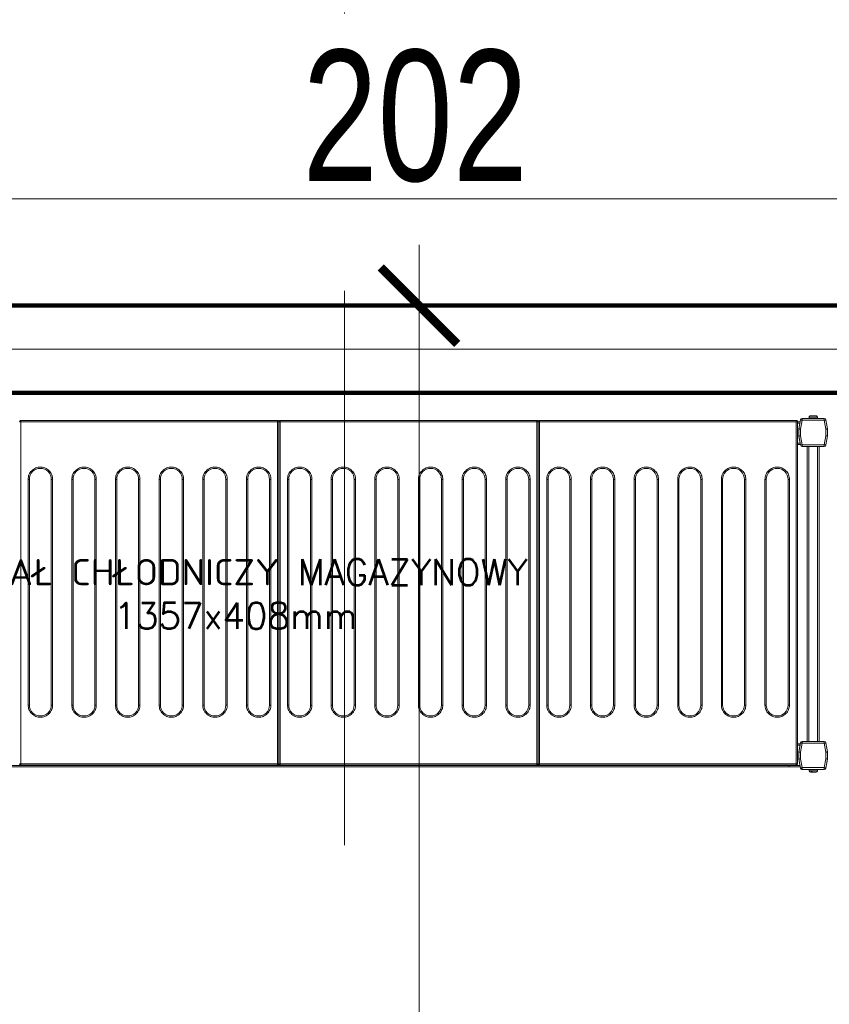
# Model space of a CAD drawing. Header units: millimetres. Extents: x -13532 to 2392, y -5241 to 5322.
# Tile 180 of 256: x -11322 to -11229, y 2353 to 2466. Entities that reach past the tile are written whole.
import ezdxf

# ---------------------------------------------------------------- set-up
doc = ezdxf.new("R2010")
doc.units = ezdxf.units.MM
doc.linetypes.add('KRESKAKROPKA2', pattern=[12.7, 6.35, -3.175, 0, -3.175])
doc.layers.get('0').update_dxf_attribs({"lineweight": 9, "true_color": 0x939393})
doc.layers.get('Defpoints').update_dxf_attribs({"true_color": 0xdae6d4})
for name, color, linetype, lineweight, true_color in [('a___wymiary', 7, 'Continuous', 5, 0x666666), ('batting - AGP1', 7, 'Continuous', 5, 0xadadad), ('Komory', 7, 'Continuous', 9, 0xcfcfcf), ('Meble - AGP1', 7, 'Continuous', 15, 0x999999), ('OSI', 7, 'KRESKAKROPKA2', 5, 0x7f7f7f), ('Regały', 7, 'Continuous', 9, 0xcfcfcf), ('WYMIARY - AGP1', 7, 'Continuous', 5, 0x716d5a)]:
    doc.layers.add(name, color=color, linetype=linetype, lineweight=lineweight, true_color=true_color)
doc.layers.add('cz-sr', color=150, linetype='Continuous', lineweight=15)
doc.styles.add('ARIAL NARROW', font='ARIALN.TTF', dxfattribs={"width": 0.9})
doc.styles.add('RomanS', font='simplex.shx')
doc.linetypes.add('BATTING', pattern='A,0.0001,-0.1,[134,ltypeshp.shx,S=0.1,R=0,X=-0.1,Y=0],-0.2,[134,ltypeshp.shx,S=0.1,R=180,X=0.1,Y=0],-0.1', length=0.4001)
doc.dimstyles.new('wymiary agp1', dxfattribs={"dimtxt": 15, "dimasz": 5, "dimexe": 5, "dimexo": 5, "dimgap": 1.8, "dimtad": 1, "dimdec": 3, "dimrnd": 0.5, "dimdsep": 46, "dimtxsty": 'ARIAL NARROW', "dimblk": 'znacznik', "dimcen": 1.5, "dimse1": 1, "dimse2": 1, "dimclrd": 256, "dimclre": 256, "dimazin": 0, "dimtfac": 1, "dimtdec": 3, "dimtmove": 1, "dimatfit": 3, "dimldrblk": 'znacznik', "dimfxl": 1000, "dimfxlon": 1, "dimlwd": -1, "dimarcsym": 0})

# ---------------------------------------------------------------- blocks, each defined once
blk = doc.blocks.new('*U385')
at = {"const_width": 0.5}
blk.add_lwpolyline([(140, 190), (140, 200), (200, 200), (200, 0), (0, 0), (0, 200), (60, 200), (60, 190), (10, 190), (10, 10), (190, 10), (190, 190)], close=True, dxfattribs=at)
at = {"layer": 'batting - AGP1', "linetype": 'BATTING', "ltscale": 11}
blk.add_lwpolyline([(60, 195), (5, 195), (5, 5), (195, 5), (195, 195), (140, 195)], dxfattribs=at)
blk = doc.blocks.new('*U387')
at = {"layer": 'Meble - AGP1', "lineweight": 15}
for p, q in [((43.28, -0.67), (43.13, -0.67)), ((72.68, -0.52), (43.28, -0.52)), ((43.28, -0.52), (43.28, -0.52)), ((43.28, -0.52), (43.28, -0.67)), ((72.68, -0.67), (43.28, -0.67)), ((43.28, -0.67), (43.28, -39.87)), ((72.68, -0.52), (72.68, -0.52)), ((72.68, -0.67), (72.68, -0.52)), ((72.83, -0.67), (72.68, -0.67)), ((72.68, -39.87), (72.68, -0.67)), ((72.83, -0.67), (72.83, -39.87)), ((72.98, -0.67), (72.83, -0.67)), ((102.38, -0.52), (72.98, -0.52)), ((72.98, -0.52), (72.98, -0.52)), ((72.98, -0.52), (72.98, -0.67)), ((102.38, -0.67), (72.98, -0.67)), ((72.98, -0.67), (72.98, -39.87)), ((102.38, -0.52), (102.38, -0.52)), ((102.38, -0.67), (102.38, -0.52)), ((102.53, -0.67), (102.38, -0.67)), ((102.38, -39.87), (102.38, -0.67)), ((102.53, -39.87), (102.53, -0.67)), ((102.68, -0.67), (102.53, -0.67)), ((102.68, -0.52), (102.68, -0.52)), ((132.08, -0.52), (102.68, -0.52)), ((102.68, -0.52), (102.68, -0.67)), ((132.08, -0.67), (102.68, -0.67)), ((102.68, -0.67), (102.68, -39.87)), ((132.08, -0.52), (132.08, -0.52)), ((132.08, -0.67), (132.08, -0.52)), ((132.23, -0.67), (132.08, -0.67)), ((132.08, -39.87), (132.08, -0.67)), ((132.23, -39.87), (132.23, -0.67)), ((132.23, -0.68), (132.53, -0.68)), ((132.23, -0.82), (132.5, -0.82)), ((132.57, -0.47), (132.39, -1.48)), ((132.76, -0.5), (132.58, -1.52)), ((132.76, -0.3), (132.76, -0.5)), ((135.29, -0.3), (132.76, -0.3)), ((135.29, -0.5), (132.76, -0.5)), ((133.56, -0.12), (133.55, -0.12)), ((133.55, -0.15), (133.55, -0.3)), ((134.5, -0.15), (133.55, -0.15)), ((134.5, -0.12), (134.49, -0.12)), ((134.5, -0.3), (134.5, -0.15)), ((135.29, -0.5), (135.29, -0.3)), ((135.47, -1.52), (135.29, -0.5)), ((135.66, -1.48), (135.48, -0.47)), ((135.48, -0.47), (135.67, -1.5)), ((132.38, -1.5), (132.39, -1.48)), ((132.38, -1.52), (132.38, -1.5)), ((132.58, -1.52), (132.38, -1.52)), ((132.38, -1.52), (132.38, -2.3)), ((132.58, -1.52), (132.58, -2.28)), ((135.47, -2.28), (135.47, -1.52)), ((135.67, -1.52), (135.47, -1.52)), ((135.67, -1.5), (135.67, -2.3)), ((135.67, -2.3), (135.67, -1.52)), ((132.23, -3.12), (132.52, -3.12)), ((132.23, -3.28), (132.54, -3.28)), ((132.38, -2.38), (132.38, -2.3)), ((132.38, -2.3), (132.57, -3.33)), ((132.52, -3.12), (132.38, -2.38)), ((132.58, -2.28), (132.76, -3.3)), ((132.76, -3.3), (135.29, -3.3)), ((132.76, -3.3), (132.76, -3.5)), ((135.29, -3.3), (135.47, -2.28)), ((135.29, -3.5), (135.29, -3.3)), ((135.48, -3.33), (135.67, -2.3)), ((135.67, -2.3), (135.48, -3.33)), ((132.76, -3.5), (135.29, -3.5)), ((133.32, -37.29), (133.32, -3.5)), ((133.52, -37.29), (133.52, -3.5)), ((134.52, -37.29), (134.52, -3.5)), ((134.72, -37.29), (134.72, -3.5)), ((44.1, -33.12), (44.1, -7.27)), ((44.1, -7.27), (44.25, -7.27)), ((44.25, -33.12), (44.25, -7.27)), ((46.75, -7.27), (46.75, -33.12)), ((46.75, -7.27), (46.9, -7.27)), ((46.9, -7.27), (46.9, -33.12)), ((49.1, -33.12), (49.1, -7.27)), ((49.1, -7.27), (49.25, -7.27)), ((49.25, -33.12), (49.25, -7.27)), ((51.75, -7.27), (51.75, -33.12)), ((51.75, -7.27), (51.9, -7.27)), ((51.9, -7.27), (51.9, -33.12)), ((54.1, -33.12), (54.1, -7.27)), ((54.1, -7.27), (54.25, -7.27)), ((54.25, -33.12), (54.25, -7.27)), ((56.75, -7.27), (56.75, -33.12)), ((56.75, -7.27), (56.9, -7.27)), ((56.9, -7.27), (56.9, -33.12)), ((59.1, -33.12), (59.1, -7.27)), ((59.1, -7.27), (59.25, -7.27)), ((59.25, -33.12), (59.25, -7.27)), ((61.75, -7.27), (61.75, -33.12)), ((61.75, -7.27), (61.9, -7.27)), ((61.9, -7.27), (61.9, -33.12)), ((64.1, -33.12), (64.1, -7.27)), ((64.1, -7.27), (64.25, -7.27)), ((64.25, -33.12), (64.25, -7.27)), ((66.75, -7.27), (66.75, -33.12)), ((66.75, -7.27), (66.9, -7.27)), ((66.9, -7.27), (66.9, -33.12)), ((69.1, -33.12), (69.1, -7.27)), ((69.1, -7.27), (69.25, -7.27)), ((69.25, -33.12), (69.25, -7.27)), ((71.75, -7.27), (71.75, -33.12)), ((71.75, -7.27), (71.9, -7.27)), ((71.9, -7.27), (71.9, -33.12)), ((73.8, -33.12), (73.8, -7.27)), ((73.8, -7.27), (73.95, -7.27)), ((73.95, -33.12), (73.95, -7.27)), ((76.45, -7.27), (76.45, -33.12)), ((76.45, -7.27), (76.6, -7.27)), ((76.6, -7.27), (76.6, -33.12)), ((78.8, -33.12), (78.8, -7.27)), ((78.8, -7.27), (78.95, -7.27)), ((78.95, -33.12), (78.95, -7.27)), ((81.45, -7.27), (81.45, -33.12)), ((81.45, -7.27), (81.6, -7.27)), ((81.6, -7.27), (81.6, -33.12)), ((83.8, -33.12), (83.8, -7.27)), ((83.8, -7.27), (83.95, -7.27)), ((83.95, -33.12), (83.95, -7.27)), ((86.45, -7.27), (86.45, -33.12)), ((86.45, -7.27), (86.6, -7.27)), ((86.6, -7.27), (86.6, -33.12)), ((88.8, -33.12), (88.8, -7.27)), ((88.8, -7.27), (88.95, -7.27)), ((88.95, -33.12), (88.95, -7.27)), ((91.45, -7.27), (91.45, -33.12)), ((91.45, -7.27), (91.6, -7.27)), ((91.6, -7.27), (91.6, -33.12)), ((93.8, -33.12), (93.8, -7.27)), ((93.8, -7.27), (93.95, -7.27)), ((93.95, -33.12), (93.95, -7.27)), ((96.45, -7.27), (96.45, -33.12)), ((96.45, -7.27), (96.6, -7.27)), ((96.6, -7.27), (96.6, -33.12)), ((98.8, -33.12), (98.8, -7.27)), ((98.8, -7.27), (98.95, -7.27)), ((98.95, -33.12), (98.95, -7.27)), ((101.45, -7.27), (101.45, -33.12)), ((101.45, -7.27), (101.6, -7.27)), ((101.6, -7.27), (101.6, -33.12)), ((103.5, -33.12), (103.5, -7.27)), ((103.5, -7.27), (103.65, -7.27)), ((103.65, -33.12), (103.65, -7.27)), ((106.15, -7.27), (106.15, -33.12)), ((106.15, -7.27), (106.3, -7.27)), ((106.3, -7.27), (106.3, -33.12)), ((108.5, -33.12), (108.5, -7.27)), ((108.5, -7.27), (108.65, -7.27)), ((108.65, -33.12), (108.65, -7.27)), ((111.15, -7.27), (111.15, -33.12)), ((111.15, -7.27), (111.3, -7.27)), ((111.3, -7.27), (111.3, -33.12)), ((113.5, -33.12), (113.5, -7.27)), ((113.5, -7.27), (113.65, -7.27)), ((113.65, -33.12), (113.65, -7.27)), ((116.15, -7.27), (116.15, -33.12)), ((116.15, -7.27), (116.3, -7.27)), ((116.3, -7.27), (116.3, -33.12)), ((118.5, -33.12), (118.5, -7.27)), ((118.5, -7.27), (118.65, -7.27)), ((118.65, -33.12), (118.65, -7.27)), ((121.15, -7.27), (121.15, -33.12)), ((121.15, -7.27), (121.3, -7.27)), ((121.3, -7.27), (121.3, -33.12)), ((123.5, -33.12), (123.5, -7.27)), ((123.5, -7.27), (123.65, -7.27)), ((123.65, -33.12), (123.65, -7.27)), ((126.15, -7.27), (126.15, -33.12)), ((126.15, -7.27), (126.3, -7.27)), ((126.3, -7.27), (126.3, -33.12)), ((128.5, -33.12), (128.5, -7.27)), ((128.5, -7.27), (128.65, -7.27)), ((128.65, -33.12), (128.65, -7.27)), ((131.15, -7.27), (131.15, -33.12)), ((131.15, -7.27), (131.3, -7.27)), ((131.3, -7.27), (131.3, -33.12)), ((44.1, -33.12), (44.25, -33.12)), ((46.9, -33.12), (46.75, -33.12)), ((49.1, -33.12), (49.25, -33.12)), ((51.9, -33.12), (51.75, -33.12)), ((54.1, -33.12), (54.25, -33.12)), ((56.9, -33.12), (56.75, -33.12)), ((59.1, -33.12), (59.25, -33.12)), ((61.9, -33.12), (61.75, -33.12)), ((64.1, -33.12), (64.25, -33.12)), ((66.9, -33.12), (66.75, -33.12)), ((69.1, -33.12), (69.25, -33.12)), ((71.9, -33.12), (71.75, -33.12)), ((73.8, -33.12), (73.95, -33.12)), ((76.6, -33.12), (76.45, -33.12)), ((78.8, -33.12), (78.95, -33.12)), ((81.6, -33.12), (81.45, -33.12)), ((83.8, -33.12), (83.95, -33.12)), ((86.6, -33.12), (86.45, -33.12)), ((88.8, -33.12), (88.95, -33.12)), ((91.6, -33.12), (91.45, -33.12)), ((93.8, -33.12), (93.95, -33.12)), ((96.6, -33.12), (96.45, -33.12)), ((98.8, -33.12), (98.95, -33.12)), ((101.6, -33.12), (101.45, -33.12)), ((103.5, -33.12), (103.65, -33.12)), ((106.3, -33.12), (106.15, -33.12)), ((108.5, -33.12), (108.65, -33.12)), ((111.3, -33.12), (111.15, -33.12)), ((113.5, -33.12), (113.65, -33.12)), ((116.3, -33.12), (116.15, -33.12)), ((118.5, -33.12), (118.65, -33.12)), ((121.3, -33.12), (121.15, -33.12)), ((123.5, -33.12), (123.65, -33.12)), ((126.3, -33.12), (126.15, -33.12)), ((128.5, -33.12), (128.65, -33.12)), ((131.3, -33.12), (131.15, -33.12)), ((132.23, -37.58), (132.54, -37.58)), ((132.23, -37.73), (132.52, -37.73)), ((132.38, -38.48), (132.52, -37.73)), ((132.57, -37.46), (132.39, -38.47)), ((132.76, -37.49), (132.58, -38.51)), ((132.76, -37.29), (132.76, -37.49)), ((135.29, -37.29), (132.76, -37.29)), ((135.29, -37.49), (132.76, -37.49)), ((135.29, -37.49), (135.29, -37.29)), ((135.47, -38.51), (135.29, -37.49)), ((135.66, -38.47), (135.48, -37.46)), ((132.38, -38.5), (132.38, -38.48)), ((132.38, -38.5), (132.38, -38.51)), ((132.38, -38.5), (132.38, -38.5)), ((132.38, -38.51), (132.38, -39.29)), ((132.58, -38.51), (132.38, -38.51)), ((132.38, -39.29), (132.57, -40.33)), ((132.38, -39.29), (132.38, -39.3)), ((132.38, -39.3), (132.57, -40.33)), ((132.58, -38.51), (132.58, -39.27)), ((132.58, -39.27), (132.76, -40.29)), ((135.29, -40.29), (135.47, -39.27)), ((135.47, -39.27), (135.47, -38.51)), ((135.67, -38.51), (135.47, -38.51)), ((135.48, -40.33), (135.67, -39.29)), ((135.48, -40.33), (135.67, -39.3)), ((135.67, -39.3), (135.67, -38.5)), ((135.67, -38.5), (135.67, -38.5)), ((135.67, -39.29), (135.67, -38.51)), ((131.28, -40.03), (4.38, -40.03)), ((131.28, -40.18), (4.38, -40.18)), ((43.13, -39.87), (43.28, -39.87)), ((43.28, -39.87), (72.68, -39.87)), ((43.28, -39.97), (43.28, -39.87)), ((43.28, -40.02), (43.28, -39.97)), ((43.28, -40.02), (72.68, -40.02)), ((72.68, -39.87), (72.83, -39.87)), ((72.68, -39.87), (72.68, -39.97)), ((72.68, -39.97), (72.68, -40.02)), ((72.83, -39.87), (72.98, -39.87)), ((72.98, -39.87), (102.38, -39.87)), ((72.98, -39.97), (72.98, -39.87)), ((72.98, -40.02), (72.98, -39.97)), ((72.98, -40.02), (102.38, -40.02)), ((102.38, -39.87), (102.38, -39.97)), ((102.38, -39.87), (102.53, -39.87)), ((102.38, -39.97), (102.38, -40.02)), ((102.53, -39.87), (102.68, -39.87)), ((102.68, -39.87), (132.08, -39.87)), ((102.68, -39.97), (102.68, -39.87)), ((102.68, -40.02), (102.68, -39.97)), ((102.68, -40.02), (132.08, -40.02)), ((131.28, -40.02), (131.28, -40.03)), ((131.28, -40.03), (131.28, -40.18)), ((131.28, -40.03), (132.51, -40.03)), ((131.28, -40.18), (132.54, -40.18)), ((132.08, -39.87), (132.08, -39.97)), ((132.08, -39.87), (132.23, -39.87)), ((132.08, -39.97), (132.08, -40.02)), ((132.76, -40.29), (135.29, -40.29)), ((132.76, -40.29), (132.76, -40.49)), ((132.76, -40.49), (135.29, -40.49)), ((132.76, -40.5), (135.29, -40.5)), ((133.55, -40.5), (133.55, -40.65)), ((134.5, -40.65), (134.5, -40.5)), ((135.29, -40.49), (135.29, -40.29)), ((133.55, -40.65), (134.5, -40.65)), ((133.79, -40.68), (133.9, -40.68)), ((133.94, -40.8), (133.85, -40.8))]:
    blk.add_line(p, q, dxfattribs=at)
at = {"layer": 'Meble - AGP1', "lineweight": 15, "flags": 128}
for points in [[(132.76, -0.5), (132.72, -0.49), (132.69, -0.49), (132.65, -0.48), (132.62, -0.48), (132.6, -0.47), (132.58, -0.47), (132.57, -0.47), (132.57, -0.47)], [(135.48, -0.47), (135.48, -0.47), (135.47, -0.47), (135.45, -0.47), (135.43, -0.48), (135.4, -0.48), (135.36, -0.49), (135.33, -0.49), (135.29, -0.5)], [(132.39, -1.48), (132.39, -1.48), (132.4, -1.49), (132.42, -1.49), (132.44, -1.49), (132.47, -1.5), (132.51, -1.5), (132.54, -1.51), (132.58, -1.52)], [(135.47, -1.52), (135.5, -1.51), (135.54, -1.5), (135.58, -1.5), (135.61, -1.49), (135.63, -1.49), (135.65, -1.49), (135.66, -1.48), (135.66, -1.48)], [(132.58, -2.28), (132.54, -2.29), (132.51, -2.29), (132.47, -2.29), (132.44, -2.29), (132.42, -2.3), (132.4, -2.3), (132.39, -2.3), (132.38, -2.3)], [(132.54, -3.28), (132.54, -3.27), (132.54, -3.26), (132.54, -3.25), (132.53, -3.23), (132.53, -3.21), (132.53, -3.18), (132.52, -3.15), (132.52, -3.12)], [(132.57, -3.33), (132.57, -3.33), (132.58, -3.33), (132.6, -3.33), (132.62, -3.32), (132.65, -3.32), (132.69, -3.31), (132.72, -3.31), (132.76, -3.3)], [(135.29, -3.3), (135.33, -3.31), (135.36, -3.31), (135.4, -3.32), (135.43, -3.32), (135.45, -3.33), (135.47, -3.33), (135.48, -3.33), (135.48, -3.33)], [(135.67, -2.3), (135.66, -2.3), (135.65, -2.3), (135.64, -2.3), (135.62, -2.3), (135.59, -2.29), (135.57, -2.29), (135.53, -2.29), (135.5, -2.29), (135.47, -2.28)], [(132.52, -37.73), (132.52, -37.7), (132.53, -37.67), (132.53, -37.64), (132.53, -37.62), (132.54, -37.6), (132.54, -37.59), (132.54, -37.58), (132.54, -37.58)], [(132.76, -37.49), (132.72, -37.48), (132.69, -37.48), (132.65, -37.47), (132.62, -37.47), (132.6, -37.46), (132.58, -37.46), (132.57, -37.46), (132.57, -37.46)], [(135.48, -37.46), (135.48, -37.46), (135.47, -37.46), (135.45, -37.46), (135.43, -37.47), (135.4, -37.47), (135.36, -37.48), (135.33, -37.48), (135.29, -37.49)], [(132.58, -39.27), (132.54, -39.28), (132.51, -39.28), (132.47, -39.28), (132.44, -39.29), (132.42, -39.29), (132.4, -39.29), (132.39, -39.29), (132.38, -39.29)], [(132.39, -38.47), (132.39, -38.47), (132.4, -38.48), (132.42, -38.48), (132.44, -38.48), (132.47, -38.49), (132.51, -38.5), (132.54, -38.5), (132.58, -38.51)], [(135.47, -38.51), (135.5, -38.5), (135.54, -38.5), (135.58, -38.49), (135.61, -38.48), (135.63, -38.48), (135.65, -38.48), (135.66, -38.47), (135.66, -38.47)], [(135.67, -39.29), (135.66, -39.29), (135.65, -39.29), (135.64, -39.29), (135.62, -39.29), (135.59, -39.29), (135.57, -39.28), (135.53, -39.28), (135.5, -39.28), (135.47, -39.27)], [(132.57, -40.33), (132.57, -40.33), (132.58, -40.32), (132.6, -40.32), (132.62, -40.32), (132.65, -40.31), (132.69, -40.3), (132.72, -40.3), (132.76, -40.29)], [(135.29, -40.29), (135.33, -40.3), (135.36, -40.3), (135.4, -40.31), (135.43, -40.32), (135.45, -40.32), (135.47, -40.32), (135.48, -40.33), (135.48, -40.33)]]:
    blk.add_lwpolyline(points, dxfattribs=at)
at = {"layer": 'Meble - AGP1', "lineweight": 15}
for centre, radius, start, end in [((132.76, -0.5), 0.2, 90, 170), ((133.7, -0.15), 0.15, 168.463, 180), ((134.35, -0.15), 0.15, 0, 11.537), ((135.29, -0.5), 0.2, 10, 90), ((135.29, -0.5), 0.2, 10, 90), ((132.58, -1.52), 0.2, 170, 180), ((135.47, -1.52), 0.2, 0, 10), ((132.76, -3.3), 0.2, 190, 270), ((135.29, -3.3), 0.2, 270, 350), ((45.5, -7.27), 1.25, 0, 180), ((50.5, -7.27), 1.25, 0, 180), ((55.5, -7.27), 1.25, 0, 180), ((60.5, -7.27), 1.25, 0, 180), ((65.5, -7.27), 1.25, 0, 180), ((70.5, -7.27), 1.25, 0, 180), ((75.2, -7.27), 1.25, 0, 180), ((80.2, -7.27), 1.25, 0, 180), ((85.2, -7.27), 1.25, 0, 180), ((90.2, -7.27), 1.25, 0, 180), ((95.2, -7.27), 1.25, 0, 180), ((100.2, -7.27), 1.25, 0, 180), ((104.9, -7.27), 1.25, 0, 180), ((109.9, -7.27), 1.25, 0, 180), ((114.9, -7.27), 1.25, 0, 180), ((119.9, -7.27), 1.25, 0, 180), ((124.9, -7.27), 1.25, 0, 180), ((129.9, -7.27), 1.25, 0, 180), ((45.5, -33.12), 1.25, 180, 0), ((50.5, -33.12), 1.25, 180, 0), ((55.5, -33.12), 1.25, 180, 0), ((60.5, -33.12), 1.25, 180, 0), ((65.5, -33.12), 1.25, 180, 0), ((70.5, -33.12), 1.25, 180, 0), ((75.2, -33.12), 1.25, 180, 0), ((80.2, -33.12), 1.25, 180, 0), ((85.2, -33.12), 1.25, 180, 0), ((90.2, -33.12), 1.25, 180, 0), ((95.2, -33.12), 1.25, 180, 0), ((100.2, -33.12), 1.25, 180, 0), ((104.9, -33.12), 1.25, 180, 0), ((109.9, -33.12), 1.25, 180, 0), ((114.9, -33.12), 1.25, 180, 0), ((119.9, -33.12), 1.25, 180, 0), ((124.9, -33.12), 1.25, 180, 0), ((129.9, -33.12), 1.25, 180, 0), ((132.76, -37.49), 0.2, 90, 170), ((135.29, -37.49), 0.2, 10, 90), ((132.58, -38.51), 0.2, 170, 180), ((135.47, -38.51), 0.2, 0, 10), ((43.28, -39.87), 0.15, 180, 270), ((72.68, -39.87), 0.15, 270, 0), ((72.98, -39.87), 0.15, 180, 270), ((102.38, -39.87), 0.15, 270, 0), ((102.68, -39.87), 0.15, 180, 270), ((132.08, -39.87), 0.15, 270, 0), ((132.76, -40.29), 0.2, 190, 270), ((132.76, -40.3), 0.2, 190, 270), ((135.29, -40.29), 0.2, 270, 350), ((135.29, -40.3), 0.2, 270, 350), ((133.7, -40.65), 0.15, 180, 270), ((134.35, -40.65), 0.15, 270, 0)]:
    blk.add_arc(centre, radius, start, end, dxfattribs=at)
for points, knots in [([(133.71, 0), (133.69, 0), (133.65, -0.01), (133.61, -0.03), (133.57, -0.07), (133.56, -0.1), (133.56, -0.12)], [0, 0, 0, 0, 0.250223, 0.50055, 0.748156, 1, 1, 1, 1]), ([(134.34, 0), (134.33, 0), (134.31, 0), (134.24, 0), (134.14, 0), (134.02, 0), (133.91, 0), (133.81, 0), (133.74, 0), (133.72, 0), (133.71, 0)], [0, 0, 0, 0, 0.1211745, 0.2500031, 0.378819, 0.5000066, 0.621181, 0.7499969, 0.8788255, 1, 1, 1, 1]), ([(134.49, -0.12), (134.49, -0.1), (134.48, -0.07), (134.44, -0.03), (134.4, -0.01), (134.36, 0), (134.34, 0)], [0, 0, 0, 0, 0.243658, 0.487269, 0.73199, 1, 1, 1, 1]), ([(43.28, -0.52), (43.27, -0.52), (43.25, -0.52), (43.22, -0.53), (43.2, -0.55), (43.17, -0.57), (43.14, -0.61), (43.14, -0.65), (43.13, -0.67)], [0, 0, 0, 0, 0.1307696, 0.2600246, 0.3879723, 0.5145698, 0.761734, 1, 1, 1, 1]), ([(72.83, -0.67), (72.83, -0.65), (72.83, -0.61), (72.8, -0.57), (72.77, -0.55), (72.74, -0.53), (72.71, -0.52), (72.69, -0.52), (72.68, -0.52)], [0, 0, 0, 0, 0.238266, 0.485414, 0.61202, 0.739978, 0.869219, 1, 1, 1, 1]), ([(72.98, -0.52), (72.97, -0.52), (72.95, -0.52), (72.92, -0.53), (72.9, -0.55), (72.87, -0.57), (72.84, -0.61), (72.84, -0.65), (72.83, -0.67)], [0, 0, 0, 0, 0.130781, 0.260022, 0.38798, 0.514586, 0.761734, 1, 1, 1, 1]), ([(102.53, -0.67), (102.53, -0.65), (102.53, -0.61), (102.5, -0.57), (102.47, -0.55), (102.44, -0.53), (102.41, -0.52), (102.39, -0.52), (102.38, -0.52)], [0, 0, 0, 0, 0.238259, 0.485419, 0.612024, 0.73998, 0.86922, 1, 1, 1, 1]), ([(102.68, -0.52), (102.67, -0.52), (102.65, -0.52), (102.62, -0.53), (102.6, -0.55), (102.57, -0.57), (102.54, -0.61), (102.54, -0.65), (102.53, -0.67)], [0, 0, 0, 0, 0.130782, 0.260025, 0.387961, 0.514568, 0.761732, 1, 1, 1, 1]), ([(132.23, -0.67), (132.23, -0.65), (132.23, -0.61), (132.2, -0.57), (132.17, -0.55), (132.14, -0.53), (132.11, -0.52), (132.09, -0.52), (132.08, -0.52)], [0, 0, 0, 0, 0.238265, 0.485413, 0.612019, 0.739954, 0.86922, 1, 1, 1, 1]), ([(44.1, -7.27), (44.11, -7.18), (44.12, -7), (44.19, -6.74), (44.32, -6.49), (44.51, -6.27), (44.73, -6.09), (44.98, -5.96), (45.24, -5.88), (45.5, -5.86), (45.76, -5.88), (46.03, -5.96), (46.28, -6.09), (46.5, -6.27), (46.68, -6.49), (46.81, -6.74), (46.89, -7), (46.9, -7.18), (46.9, -7.27)], [0, 0, 0, 0, 0.058258, 0.120006, 0.18432, 0.25, 0.31568, 0.379995, 0.441742, 0.5, 0.558258, 0.620006, 0.68432, 0.75, 0.81568, 0.879994, 0.941742, 1, 1, 1, 1]), ([(49.1, -7.27), (49.11, -7.18), (49.12, -7), (49.19, -6.74), (49.32, -6.49), (49.51, -6.27), (49.73, -6.09), (49.98, -5.96), (50.24, -5.88), (50.5, -5.86), (50.76, -5.88), (51.03, -5.96), (51.28, -6.09), (51.5, -6.27), (51.68, -6.49), (51.81, -6.74), (51.89, -7), (51.9, -7.18), (51.9, -7.27)], [0, 0, 0, 0, 0.058258, 0.120006, 0.18432, 0.25, 0.31568, 0.379994, 0.441742, 0.5, 0.558258, 0.620005, 0.68432, 0.75, 0.81568, 0.879994, 0.941742, 1, 1, 1, 1]), ([(54.1, -7.27), (54.11, -7.18), (54.12, -7), (54.19, -6.74), (54.32, -6.49), (54.51, -6.27), (54.73, -6.09), (54.98, -5.96), (55.24, -5.88), (55.5, -5.86), (55.76, -5.88), (56.03, -5.96), (56.28, -6.09), (56.5, -6.27), (56.68, -6.49), (56.81, -6.74), (56.89, -7), (56.9, -7.18), (56.9, -7.27)], [0, 0, 0, 0, 0.058258, 0.120006, 0.18432, 0.25, 0.31568, 0.379994, 0.441742, 0.5, 0.558258, 0.620006, 0.68432, 0.75, 0.81568, 0.879994, 0.941742, 1, 1, 1, 1]), ([(59.1, -7.27), (59.11, -7.18), (59.12, -7), (59.19, -6.74), (59.32, -6.49), (59.51, -6.27), (59.73, -6.09), (59.98, -5.96), (60.24, -5.88), (60.5, -5.86), (60.76, -5.88), (61.03, -5.96), (61.28, -6.09), (61.5, -6.27), (61.68, -6.49), (61.81, -6.74), (61.89, -7), (61.9, -7.18), (61.9, -7.27)], [0, 0, 0, 0, 0.058258, 0.120006, 0.18432, 0.25, 0.31568, 0.379995, 0.441742, 0.5, 0.558258, 0.620005, 0.68432, 0.75, 0.81568, 0.879994, 0.941742, 1, 1, 1, 1]), ([(64.1, -7.27), (64.11, -7.18), (64.12, -7), (64.19, -6.74), (64.32, -6.49), (64.51, -6.27), (64.73, -6.09), (64.98, -5.96), (65.24, -5.88), (65.5, -5.86), (65.76, -5.88), (66.03, -5.96), (66.28, -6.09), (66.5, -6.27), (66.68, -6.49), (66.81, -6.74), (66.89, -7), (66.9, -7.18), (66.9, -7.27)], [0, 0, 0, 0, 0.058258, 0.120006, 0.184321, 0.25, 0.31568, 0.379995, 0.441741, 0.5, 0.558258, 0.620006, 0.68432, 0.75, 0.815679, 0.879994, 0.941742, 1, 1, 1, 1]), ([(69.1, -7.27), (69.11, -7.18), (69.12, -7), (69.19, -6.74), (69.32, -6.49), (69.51, -6.27), (69.73, -6.09), (69.98, -5.96), (70.24, -5.88), (70.5, -5.86), (70.76, -5.88), (71.03, -5.96), (71.28, -6.09), (71.5, -6.27), (71.68, -6.49), (71.81, -6.74), (71.89, -7), (71.9, -7.18), (71.9, -7.27)], [0, 0, 0, 0, 0.058258, 0.120006, 0.18432, 0.25, 0.31568, 0.379994, 0.441742, 0.5, 0.558259, 0.620005, 0.68432, 0.75, 0.81568, 0.879994, 0.941742, 1, 1, 1, 1]), ([(73.8, -7.27), (73.81, -7.18), (73.82, -7), (73.89, -6.74), (74.02, -6.49), (74.21, -6.27), (74.43, -6.09), (74.68, -5.96), (74.94, -5.88), (75.2, -5.86), (75.46, -5.88), (75.73, -5.96), (75.98, -6.09), (76.2, -6.27), (76.38, -6.49), (76.51, -6.74), (76.59, -7), (76.6, -7.18), (76.6, -7.27)], [0, 0, 0, 0, 0.058258, 0.120006, 0.184321, 0.25, 0.31568, 0.379995, 0.441741, 0.5, 0.558259, 0.620005, 0.68432, 0.75, 0.815679, 0.879994, 0.941742, 1, 1, 1, 1]), ([(78.8, -7.27), (78.81, -7.18), (78.82, -7), (78.89, -6.74), (79.02, -6.49), (79.21, -6.27), (79.43, -6.09), (79.68, -5.96), (79.94, -5.88), (80.2, -5.86), (80.46, -5.88), (80.73, -5.96), (80.98, -6.09), (81.2, -6.27), (81.38, -6.49), (81.51, -6.74), (81.59, -7), (81.6, -7.18), (81.6, -7.27)], [0, 0, 0, 0, 0.058258, 0.120006, 0.18432, 0.25, 0.31568, 0.379994, 0.441742, 0.5, 0.558257, 0.620005, 0.68432, 0.75, 0.81568, 0.879994, 0.941742, 1, 1, 1, 1]), ([(83.8, -7.27), (83.81, -7.18), (83.82, -7), (83.89, -6.74), (84.02, -6.49), (84.21, -6.27), (84.43, -6.09), (84.68, -5.96), (84.94, -5.88), (85.2, -5.86), (85.46, -5.88), (85.73, -5.96), (85.98, -6.09), (86.2, -6.27), (86.38, -6.49), (86.51, -6.74), (86.59, -7), (86.6, -7.18), (86.6, -7.27)], [0, 0, 0, 0, 0.058258, 0.120006, 0.18432, 0.25, 0.315679, 0.379994, 0.441742, 0.500001, 0.558258, 0.620006, 0.68432, 0.75, 0.81568, 0.879994, 0.941742, 1, 1, 1, 1]), ([(88.8, -7.27), (88.81, -7.18), (88.82, -7), (88.89, -6.74), (89.02, -6.49), (89.21, -6.27), (89.43, -6.09), (89.68, -5.96), (89.94, -5.88), (90.2, -5.86), (90.46, -5.88), (90.73, -5.96), (90.98, -6.09), (91.2, -6.27), (91.38, -6.49), (91.51, -6.74), (91.59, -7), (91.6, -7.18), (91.6, -7.27)], [0, 0, 0, 0, 0.058258, 0.120006, 0.18432, 0.25, 0.31568, 0.379994, 0.441742, 0.499999, 0.558258, 0.620006, 0.684321, 0.75, 0.81568, 0.879994, 0.941742, 1, 1, 1, 1]), ([(93.8, -7.27), (93.81, -7.18), (93.82, -7), (93.89, -6.74), (94.02, -6.49), (94.21, -6.27), (94.43, -6.09), (94.68, -5.96), (94.94, -5.88), (95.2, -5.86), (95.46, -5.88), (95.73, -5.96), (95.98, -6.09), (96.2, -6.27), (96.38, -6.49), (96.51, -6.74), (96.59, -7), (96.6, -7.18), (96.6, -7.27)], [0, 0, 0, 0, 0.058258, 0.120006, 0.18432, 0.25, 0.31568, 0.379995, 0.441743, 0.5, 0.558258, 0.620006, 0.68432, 0.75, 0.81568, 0.879994, 0.941742, 1, 1, 1, 1]), ([(98.8, -7.27), (98.81, -7.18), (98.82, -7), (98.89, -6.74), (99.02, -6.49), (99.21, -6.27), (99.43, -6.09), (99.68, -5.96), (99.94, -5.88), (100.2, -5.86), (100.46, -5.88), (100.73, -5.96), (100.98, -6.09), (101.2, -6.27), (101.38, -6.49), (101.51, -6.74), (101.59, -7), (101.6, -7.18), (101.6, -7.27)], [0, 0, 0, 0, 0.058258, 0.120006, 0.184321, 0.25, 0.31568, 0.379995, 0.441741, 0.5, 0.558259, 0.620005, 0.68432, 0.75, 0.815679, 0.879994, 0.941742, 1, 1, 1, 1]), ([(103.5, -7.27), (103.51, -7.18), (103.52, -7), (103.59, -6.74), (103.72, -6.49), (103.91, -6.27), (104.13, -6.09), (104.38, -5.96), (104.64, -5.88), (104.9, -5.86), (105.16, -5.88), (105.43, -5.96), (105.68, -6.09), (105.9, -6.27), (106.08, -6.49), (106.21, -6.74), (106.29, -7), (106.3, -7.18), (106.3, -7.27)], [0, 0, 0, 0, 0.058258, 0.120006, 0.18432, 0.25, 0.31568, 0.379995, 0.441741, 0.5, 0.558258, 0.620006, 0.68432, 0.75, 0.81568, 0.879994, 0.941742, 1, 1, 1, 1]), ([(108.5, -7.27), (108.51, -7.18), (108.52, -7), (108.59, -6.74), (108.72, -6.49), (108.91, -6.27), (109.13, -6.09), (109.38, -5.96), (109.64, -5.88), (109.9, -5.86), (110.16, -5.88), (110.43, -5.96), (110.68, -6.09), (110.9, -6.27), (111.08, -6.49), (111.21, -6.74), (111.29, -7), (111.3, -7.18), (111.3, -7.27)], [0, 0, 0, 0, 0.058258, 0.120006, 0.184321, 0.25, 0.31568, 0.379994, 0.441742, 0.5, 0.558259, 0.620005, 0.68432, 0.75, 0.815679, 0.879994, 0.941742, 1, 1, 1, 1]), ([(113.5, -7.27), (113.51, -7.18), (113.52, -7), (113.59, -6.74), (113.72, -6.49), (113.91, -6.27), (114.13, -6.09), (114.38, -5.96), (114.64, -5.88), (114.9, -5.86), (115.16, -5.88), (115.43, -5.96), (115.68, -6.09), (115.9, -6.27), (116.08, -6.49), (116.21, -6.74), (116.29, -7), (116.3, -7.18), (116.3, -7.27)], [0, 0, 0, 0, 0.058258, 0.120006, 0.18432, 0.249999, 0.31568, 0.379994, 0.441743, 0.499999, 0.558258, 0.620007, 0.68432, 0.749999, 0.815681, 0.879994, 0.941742, 1, 1, 1, 1]), ([(118.5, -7.27), (118.51, -7.18), (118.52, -7), (118.59, -6.74), (118.72, -6.49), (118.91, -6.27), (119.13, -6.09), (119.38, -5.96), (119.64, -5.88), (119.9, -5.86), (120.16, -5.88), (120.43, -5.96), (120.68, -6.09), (120.9, -6.27), (121.08, -6.49), (121.21, -6.74), (121.29, -7), (121.3, -7.18), (121.3, -7.27)], [0, 0, 0, 0, 0.058258, 0.120006, 0.184321, 0.25, 0.315679, 0.379995, 0.441742, 0.5, 0.558259, 0.620005, 0.684319, 0.75, 0.81568, 0.879994, 0.941742, 1, 1, 1, 1]), ([(123.5, -7.27), (123.51, -7.18), (123.52, -7), (123.59, -6.74), (123.72, -6.49), (123.91, -6.27), (124.13, -6.09), (124.38, -5.96), (124.64, -5.88), (124.9, -5.86), (125.16, -5.88), (125.43, -5.96), (125.68, -6.09), (125.9, -6.27), (126.08, -6.49), (126.21, -6.74), (126.29, -7), (126.3, -7.18), (126.3, -7.27)], [0, 0, 0, 0, 0.058258, 0.120006, 0.18432, 0.25, 0.315681, 0.379995, 0.441741, 0.5, 0.558258, 0.620005, 0.684321, 0.75, 0.815679, 0.879994, 0.941742, 1, 1, 1, 1]), ([(128.5, -7.27), (128.51, -7.18), (128.52, -7), (128.59, -6.74), (128.72, -6.49), (128.91, -6.27), (129.13, -6.09), (129.38, -5.96), (129.64, -5.88), (129.9, -5.86), (130.16, -5.88), (130.43, -5.96), (130.68, -6.09), (130.9, -6.27), (131.08, -6.49), (131.21, -6.74), (131.29, -7), (131.3, -7.18), (131.3, -7.27)], [0, 0, 0, 0, 0.058258, 0.120006, 0.18432, 0.250001, 0.31568, 0.379993, 0.441743, 0.500001, 0.558257, 0.620006, 0.68432, 0.750001, 0.81568, 0.879994, 0.941742, 1, 1, 1, 1]), ([(46.9, -33.12), (46.9, -33.2), (46.89, -33.38), (46.81, -33.64), (46.68, -33.89), (46.5, -34.11), (46.28, -34.29), (46.03, -34.42), (45.76, -34.5), (45.5, -34.52), (45.24, -34.5), (44.98, -34.42), (44.73, -34.29), (44.51, -34.11), (44.32, -33.89), (44.19, -33.64), (44.12, -33.38), (44.11, -33.2), (44.1, -33.12)], [0, 0, 0, 0, 0.058258, 0.120006, 0.18432, 0.25, 0.31568, 0.379994, 0.441742, 0.5, 0.558258, 0.620005, 0.684321, 0.75, 0.81568, 0.879995, 0.941742, 1, 1, 1, 1]), ([(51.9, -33.12), (51.9, -33.2), (51.89, -33.38), (51.81, -33.64), (51.68, -33.89), (51.5, -34.11), (51.28, -34.29), (51.03, -34.42), (50.76, -34.5), (50.5, -34.52), (50.24, -34.5), (49.98, -34.42), (49.73, -34.29), (49.51, -34.11), (49.32, -33.89), (49.19, -33.64), (49.12, -33.38), (49.11, -33.2), (49.1, -33.12)], [0, 0, 0, 0, 0.058258, 0.120005, 0.18432, 0.25, 0.315679, 0.379995, 0.441742, 0.5, 0.558258, 0.620006, 0.68432, 0.75, 0.81568, 0.879994, 0.941742, 1, 1, 1, 1]), ([(56.9, -33.12), (56.9, -33.2), (56.89, -33.38), (56.81, -33.64), (56.68, -33.89), (56.5, -34.11), (56.28, -34.29), (56.03, -34.42), (55.76, -34.5), (55.5, -34.52), (55.24, -34.5), (54.98, -34.42), (54.73, -34.29), (54.51, -34.11), (54.32, -33.89), (54.19, -33.64), (54.12, -33.38), (54.11, -33.2), (54.1, -33.12)], [0, 0, 0, 0, 0.058258, 0.120006, 0.18432, 0.25, 0.31568, 0.379994, 0.441742, 0.5, 0.558258, 0.620006, 0.68432, 0.75, 0.81568, 0.879994, 0.941742, 1, 1, 1, 1]), ([(61.9, -33.12), (61.9, -33.2), (61.89, -33.38), (61.81, -33.64), (61.68, -33.89), (61.5, -34.11), (61.28, -34.29), (61.03, -34.42), (60.76, -34.5), (60.5, -34.52), (60.24, -34.5), (59.98, -34.42), (59.73, -34.29), (59.51, -34.11), (59.32, -33.89), (59.19, -33.64), (59.12, -33.38), (59.11, -33.2), (59.1, -33.12)], [0, 0, 0, 0, 0.058258, 0.120005, 0.18432, 0.25, 0.315679, 0.379995, 0.441742, 0.5, 0.558258, 0.620005, 0.68432, 0.75, 0.81568, 0.879994, 0.941742, 1, 1, 1, 1]), ([(66.9, -33.12), (66.9, -33.2), (66.89, -33.38), (66.81, -33.64), (66.68, -33.89), (66.5, -34.11), (66.28, -34.29), (66.03, -34.42), (65.76, -34.5), (65.5, -34.52), (65.24, -34.5), (64.98, -34.42), (64.73, -34.29), (64.51, -34.11), (64.32, -33.89), (64.19, -33.64), (64.12, -33.38), (64.11, -33.2), (64.1, -33.12)], [0, 0, 0, 0, 0.058258, 0.120005, 0.184321, 0.25, 0.31568, 0.379994, 0.441742, 0.5, 0.558259, 0.620005, 0.68432, 0.75, 0.815679, 0.879995, 0.941742, 1, 1, 1, 1]), ([(71.9, -33.12), (71.9, -33.2), (71.89, -33.38), (71.81, -33.64), (71.68, -33.89), (71.5, -34.11), (71.28, -34.29), (71.03, -34.42), (70.76, -34.5), (70.5, -34.52), (70.24, -34.5), (69.98, -34.42), (69.73, -34.29), (69.51, -34.11), (69.32, -33.89), (69.19, -33.64), (69.12, -33.38), (69.11, -33.2), (69.1, -33.12)], [0, 0, 0, 0, 0.058258, 0.120006, 0.18432, 0.25, 0.31568, 0.379995, 0.441741, 0.5, 0.558258, 0.620006, 0.68432, 0.75, 0.81568, 0.879995, 0.941742, 1, 1, 1, 1]), ([(76.6, -33.12), (76.6, -33.2), (76.59, -33.38), (76.51, -33.64), (76.38, -33.89), (76.2, -34.11), (75.98, -34.29), (75.73, -34.42), (75.46, -34.5), (75.2, -34.52), (74.94, -34.5), (74.68, -34.42), (74.43, -34.29), (74.21, -34.11), (74.02, -33.89), (73.89, -33.64), (73.82, -33.38), (73.81, -33.2), (73.8, -33.12)], [0, 0, 0, 0, 0.058258, 0.120005, 0.184321, 0.25, 0.31568, 0.379995, 0.441742, 0.5, 0.558258, 0.620005, 0.68432, 0.75, 0.815679, 0.879995, 0.941742, 1, 1, 1, 1]), ([(81.6, -33.12), (81.6, -33.2), (81.59, -33.38), (81.51, -33.64), (81.38, -33.89), (81.2, -34.11), (80.98, -34.29), (80.73, -34.42), (80.46, -34.5), (80.2, -34.52), (79.94, -34.5), (79.68, -34.42), (79.43, -34.29), (79.21, -34.11), (79.02, -33.89), (78.89, -33.64), (78.82, -33.38), (78.81, -33.2), (78.8, -33.12)], [0, 0, 0, 0, 0.058258, 0.120006, 0.18432, 0.25, 0.31568, 0.379995, 0.441743, 0.5, 0.558258, 0.620006, 0.68432, 0.75, 0.81568, 0.879995, 0.941742, 1, 1, 1, 1]), ([(86.6, -33.12), (86.6, -33.2), (86.59, -33.38), (86.51, -33.64), (86.38, -33.89), (86.2, -34.11), (85.98, -34.29), (85.73, -34.42), (85.46, -34.5), (85.2, -34.52), (84.94, -34.5), (84.68, -34.42), (84.43, -34.29), (84.21, -34.11), (84.02, -33.89), (83.89, -33.64), (83.82, -33.38), (83.81, -33.2), (83.8, -33.12)], [0, 0, 0, 0, 0.058258, 0.120006, 0.18432, 0.25, 0.315679, 0.379994, 0.441742, 0.499999, 0.558258, 0.620006, 0.684321, 0.75, 0.81568, 0.879995, 0.941742, 1, 1, 1, 1]), ([(91.6, -33.12), (91.6, -33.2), (91.59, -33.38), (91.51, -33.64), (91.38, -33.89), (91.2, -34.11), (90.98, -34.29), (90.73, -34.42), (90.46, -34.5), (90.2, -34.52), (89.94, -34.5), (89.68, -34.42), (89.43, -34.29), (89.21, -34.11), (89.02, -33.89), (88.89, -33.64), (88.82, -33.38), (88.81, -33.2), (88.8, -33.12)], [0, 0, 0, 0, 0.058258, 0.120005, 0.18432, 0.25, 0.315679, 0.379994, 0.441742, 0.500001, 0.558258, 0.620006, 0.684321, 0.75, 0.81568, 0.879994, 0.941742, 1, 1, 1, 1]), ([(96.6, -33.12), (96.6, -33.2), (96.59, -33.38), (96.51, -33.64), (96.38, -33.89), (96.2, -34.11), (95.98, -34.29), (95.73, -34.42), (95.46, -34.5), (95.2, -34.52), (94.94, -34.5), (94.68, -34.42), (94.43, -34.29), (94.21, -34.11), (94.02, -33.89), (93.89, -33.64), (93.82, -33.38), (93.81, -33.2), (93.8, -33.12)], [0, 0, 0, 0, 0.058258, 0.120005, 0.18432, 0.25, 0.31568, 0.379994, 0.441742, 0.5, 0.558257, 0.620005, 0.68432, 0.75, 0.81568, 0.879994, 0.941742, 1, 1, 1, 1]), ([(101.6, -33.12), (101.6, -33.2), (101.59, -33.38), (101.51, -33.64), (101.38, -33.89), (101.2, -34.11), (100.98, -34.29), (100.73, -34.42), (100.46, -34.5), (100.2, -34.52), (99.94, -34.5), (99.68, -34.42), (99.43, -34.29), (99.21, -34.11), (99.02, -33.89), (98.89, -33.64), (98.82, -33.38), (98.81, -33.2), (98.8, -33.12)], [0, 0, 0, 0, 0.058258, 0.120005, 0.184321, 0.25, 0.31568, 0.379995, 0.441742, 0.5, 0.558258, 0.620005, 0.68432, 0.75, 0.815679, 0.879995, 0.941742, 1, 1, 1, 1]), ([(106.3, -33.12), (106.3, -33.2), (106.29, -33.38), (106.21, -33.64), (106.08, -33.89), (105.9, -34.11), (105.68, -34.29), (105.43, -34.42), (105.16, -34.5), (104.9, -34.52), (104.64, -34.5), (104.38, -34.42), (104.13, -34.29), (103.91, -34.11), (103.72, -33.89), (103.59, -33.64), (103.52, -33.38), (103.51, -33.2), (103.5, -33.12)], [0, 0, 0, 0, 0.058258, 0.120005, 0.18432, 0.25, 0.31568, 0.379994, 0.441742, 0.5, 0.558259, 0.620005, 0.68432, 0.75, 0.81568, 0.879994, 0.941742, 1, 1, 1, 1]), ([(111.3, -33.12), (111.3, -33.2), (111.29, -33.38), (111.21, -33.64), (111.08, -33.89), (110.9, -34.11), (110.68, -34.29), (110.43, -34.42), (110.16, -34.5), (109.9, -34.52), (109.64, -34.5), (109.38, -34.42), (109.13, -34.29), (108.91, -34.11), (108.72, -33.89), (108.59, -33.64), (108.52, -33.38), (108.51, -33.2), (108.5, -33.12)], [0, 0, 0, 0, 0.058258, 0.120005, 0.184321, 0.25, 0.31568, 0.379995, 0.441741, 0.5, 0.558258, 0.620006, 0.68432, 0.75, 0.815679, 0.879995, 0.941742, 1, 1, 1, 1]), ([(116.3, -33.12), (116.3, -33.2), (116.29, -33.38), (116.21, -33.64), (116.08, -33.89), (115.9, -34.11), (115.68, -34.29), (115.43, -34.42), (115.16, -34.5), (114.9, -34.52), (114.64, -34.5), (114.38, -34.42), (114.13, -34.29), (113.91, -34.11), (113.72, -33.89), (113.59, -33.64), (113.52, -33.38), (113.51, -33.2), (113.5, -33.12)], [0, 0, 0, 0, 0.058258, 0.1200056, 0.1843196, 0.2500006, 0.3156793, 0.3799932, 0.4417424, 0.5000009, 0.5582567, 0.6200059, 0.6843198, 0.7500006, 0.8156799, 0.8799939, 0.9417422, 1, 1, 1, 1]), ([(121.3, -33.12), (121.3, -33.2), (121.29, -33.38), (121.21, -33.64), (121.08, -33.89), (120.9, -34.11), (120.68, -34.29), (120.43, -34.42), (120.16, -34.5), (119.9, -34.52), (119.64, -34.5), (119.38, -34.42), (119.13, -34.29), (118.91, -34.11), (118.72, -33.89), (118.59, -33.64), (118.52, -33.38), (118.51, -33.2), (118.5, -33.12)], [0, 0, 0, 0, 0.058258, 0.120005, 0.184321, 0.25, 0.315681, 0.379995, 0.441741, 0.5, 0.558258, 0.620005, 0.684321, 0.75, 0.815679, 0.879994, 0.941742, 1, 1, 1, 1]), ([(126.3, -33.12), (126.3, -33.2), (126.29, -33.38), (126.21, -33.64), (126.08, -33.89), (125.9, -34.11), (125.68, -34.29), (125.43, -34.42), (125.16, -34.5), (124.9, -34.52), (124.64, -34.5), (124.38, -34.42), (124.13, -34.29), (123.91, -34.11), (123.72, -33.89), (123.59, -33.64), (123.52, -33.38), (123.51, -33.2), (123.5, -33.12)], [0, 0, 0, 0, 0.058258, 0.120006, 0.184321, 0.25, 0.315679, 0.379995, 0.441742, 0.5, 0.558259, 0.620005, 0.684319, 0.75, 0.815679, 0.879995, 0.941742, 1, 1, 1, 1]), ([(131.3, -33.12), (131.3, -33.2), (131.29, -33.38), (131.21, -33.64), (131.08, -33.89), (130.9, -34.11), (130.68, -34.29), (130.43, -34.42), (130.16, -34.5), (129.9, -34.52), (129.64, -34.5), (129.38, -34.42), (129.13, -34.29), (128.91, -34.11), (128.72, -33.89), (128.59, -33.64), (128.52, -33.38), (128.51, -33.2), (128.5, -33.12)], [0, 0, 0, 0, 0.058258, 0.120006, 0.18432, 0.249999, 0.31568, 0.379994, 0.441743, 0.499999, 0.558257, 0.620007, 0.684321, 0.749999, 0.81568, 0.879994, 0.941742, 1, 1, 1, 1]), ([(133.74, -40.8), (133.75, -40.8), (133.77, -40.8), (133.82, -40.8), (133.85, -40.8)], [0, 0, 0, 0, 0.311906, 1, 1, 1, 1]), ([(133.85, -40.8), (133.84, -40.8), (133.83, -40.79), (133.81, -40.77), (133.8, -40.73), (133.79, -40.7), (133.79, -40.68)], [0, 0, 0, 0, 0.25022, 0.500539, 0.748158, 1, 1, 1, 1]), ([(133.9, -40.68), (133.9, -40.7), (133.91, -40.73), (133.92, -40.77), (133.94, -40.79), (133.95, -40.8), (133.96, -40.8)], [0, 0, 0, 0, 0.243636, 0.487267, 0.731983, 1, 1, 1, 1]), ([(133.96, -40.8), (133.99, -40.8), (134.07, -40.8), (134.18, -40.8), (134.27, -40.8), (134.33, -40.8), (134.35, -40.8), (134.35, -40.8), (134.35, -40.8)], [0, 0, 0, 0, 0.188938, 0.389806, 0.590685, 0.77963, 0.968581, 1, 1, 1, 1])]:
    blk.add_open_spline(points, degree=3, knots=knots, dxfattribs=at)
at = {"layer": 'Meble - AGP1', "insert": (67.85, -20.4), "char_height": 3, "width": 135.7, "attachment_point": 5, "style": 'RomanS'}
blk.add_mtext('REGAŁ CHŁODNICZY MAGAZYNOWY\\P1357x408mm', dxfattribs=at)
blk = doc.blocks.new('znacznik')
at = {"layer": 'a___wymiary'}
for p, q in [((0, 1.394), (0, -1.394)), ((1.394, 0), (-1.394, 0))]:
    blk.add_line(p, q, dxfattribs=at)
at = {"layer": 'a___wymiary', "const_width": 0.2}
blk.add_lwpolyline([(0.876, 0.876), (-0.876, -0.876)], dxfattribs=at)
blk = doc.blocks.new('*D524')
at = {"layer": 'Defpoints', "color": 0}
for p in [(-11175.23, 2445.06), (-11377.23, 2414), (-11175.23, 2414)]:
    blk.add_point(p, dxfattribs=at)
at = {"layer": 'WYMIARY - AGP1'}
blk.add_line((-11372.23, 2445.06), (-11180.23, 2445.06), dxfattribs=at)
at = {"layer": 'WYMIARY - AGP1', "xscale": 5, "yscale": 5, "zscale": 5, "rotation": 180}
blk.add_blockref('znacznik', (-11377.23, 2445.06), dxfattribs=at)
at = {"layer": 'WYMIARY - AGP1', "xscale": 5, "yscale": 5, "zscale": 5}
blk.add_blockref('znacznik', (-11175.23, 2445.06), dxfattribs=at)
at = {"layer": 'WYMIARY - AGP1', "color": 18, "true_color": 0x000000, "insert": (-11276.23, 2454.52), "char_height": 15, "attachment_point": 5, "style": 'ARIAL NARROW'}
blk.add_mtext('202', dxfattribs=at)
blk = doc.blocks.new('*D579')
at = {"layer": 'Defpoints', "color": 0}
for p in [(-11417.37, 2582.85), (-11229.03, 2582.85), (-11377.23, 2432.85)]:
    blk.add_point(p, dxfattribs=at)
at = {"layer": 'WYMIARY - AGP1'}
blk.add_line((-11417.37, 2437.85), (-11417.37, 2577.85), dxfattribs=at)
at = {"layer": 'WYMIARY - AGP1', "xscale": 5, "yscale": 5, "zscale": 5}
for p, rotation in [((-11417.37, 2582.85), 90), ((-11417.37, 2432.85), 270)]:
    blk.add_blockref('znacznik', p, dxfattribs=dict(at, rotation=rotation))
at = {"layer": 'WYMIARY - AGP1', "color": 18, "true_color": 0x000000, "insert": (-11426.82, 2499.49), "char_height": 15, "attachment_point": 5, "rotation": 90, "style": 'ARIAL NARROW'}
blk.add_mtext('150', dxfattribs=at)
blk = doc.blocks.new('*D591')
at = {"layer": 'Defpoints', "color": 0}
for p in [(-11275.8, 2432.85), (-11175.23, 2432.85), (-11251.29, 2042.85)]:
    blk.add_point(p, dxfattribs=at)
at = {"layer": 'WYMIARY - AGP1'}
blk.add_line((-11275.8, 2047.85), (-11275.8, 2427.85), dxfattribs=at)
at = {"layer": 'WYMIARY - AGP1', "xscale": 5, "yscale": 5, "zscale": 5}
for p, rotation in [((-11275.8, 2432.85), 90), ((-11275.8, 2042.85), 270)]:
    blk.add_blockref('znacznik', p, dxfattribs=dict(at, rotation=rotation))
at = {"layer": 'WYMIARY - AGP1', "color": 18, "true_color": 0x000000, "insert": (-11285.25, 2237.85), "char_height": 15, "attachment_point": 5, "rotation": 90, "style": 'ARIAL NARROW'}
blk.add_mtext('390', dxfattribs=at)
blk = doc.blocks.new('osi')
at = {"layer": 'OSI', "ltscale": 10}
blk.add_line((-11284.44, 845.85), (-11284.44, 3158.85), dxfattribs=at)

msp = doc.modelspace()

# ---------------------------------------------------------------- block references
at = {"layer": 'cz-sr'}
msp.add_blockref('osi', (0.0999, 0), dxfattribs=at)
at = {"layer": 'Komory', "xscale": -1, "rotation": 89.99999999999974}
msp.add_blockref('*U385', (-11177.2342, 2432.8545), dxfattribs=at)
at = {"layer": 'Regały', "linetype": 'Continuous', "lineweight": 5}
msp.add_blockref('*U387', (-11364.6718, 2420.2195), dxfattribs=at)

# ---------------------------------------------------------------- dimensions: what is measured, and where the dimension line sits
at = {"layer": 'WYMIARY - AGP1'}
dim = msp.add_linear_dim(base=(-11417.366, 2582.8544), p1=(-11377.2342, 2432.8545), p2=(-11229.0323, 2582.8544), angle=90, dimstyle='wymiary agp1', override={"dimclrd": 256, "dimclre": 256}, dxfattribs=at)
dim.commit()
dim.dimension.update_dxf_attribs({"geometry": '*D579', "text_midpoint": (-11417.366, 2499.494), "dimtype": 160})
dim = msp.add_linear_dim(base=(-11175.2342, 2445.0616), p1=(-11377.2342, 2414.0028), p2=(-11175.2342, 2414.0028), dimstyle='wymiary agp1', override={"dimclrd": 256, "dimclre": 256}, dxfattribs=at)
dim.commit()
dim.dimension.update_dxf_attribs({"geometry": '*D524', "text_midpoint": (-11276.2342, 2454.5202)})
dim = msp.add_linear_dim(base=(-11275.795, 2432.8545), p1=(-11251.2874, 2042.8545), p2=(-11175.2342, 2432.8545), angle=90, dimstyle='wymiary agp1', override={"dimclrd": 256, "dimclre": 256}, dxfattribs=at)
dim.commit()
dim.dimension.update_dxf_attribs({"geometry": '*D591', "text_midpoint": (-11285.2536, 2237.8545)})

doc.saveas('drawing.dxf')
